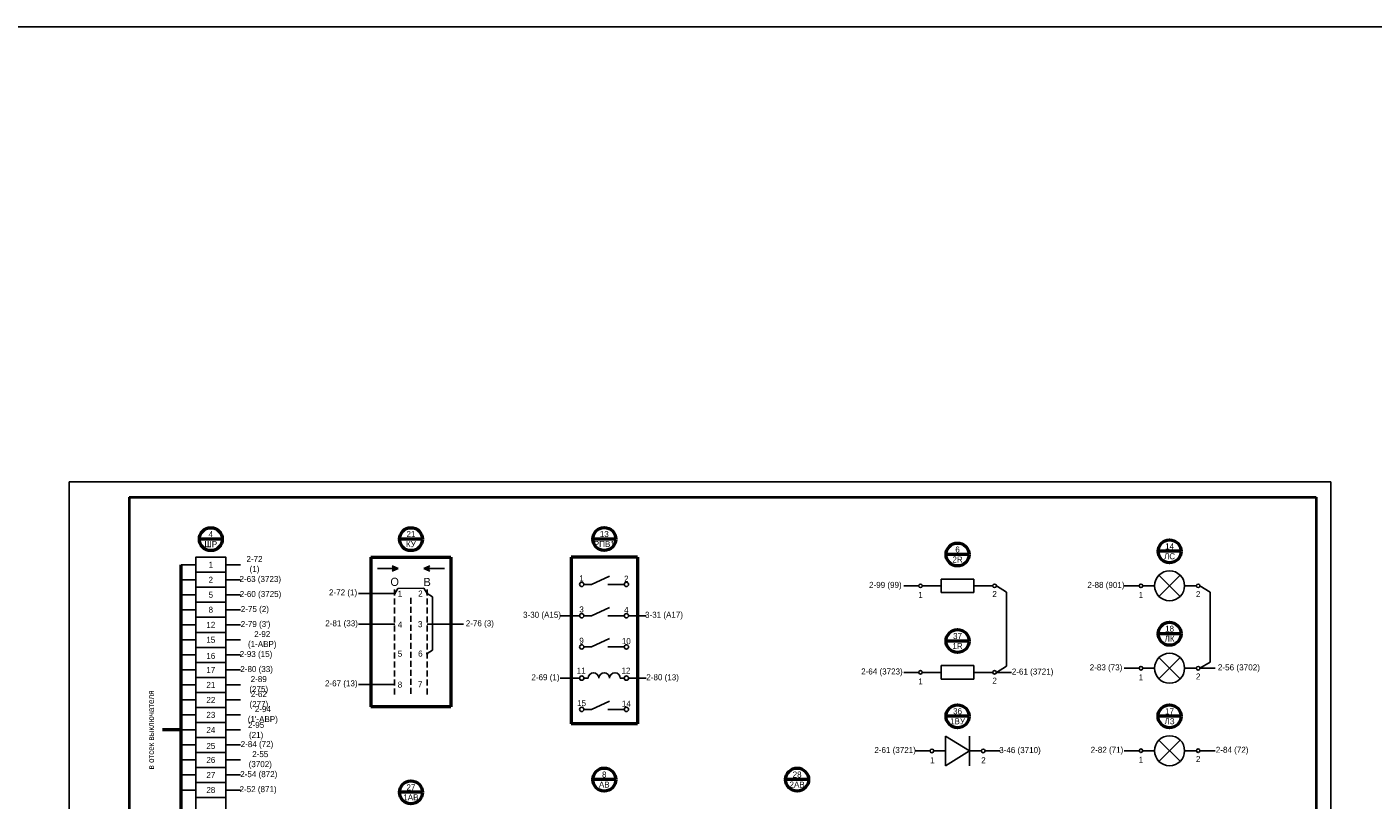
# Model space of a CAD drawing. Header units: millimetres. Extents: x 7700 to 12777, y -2533 to 2568.
# Tile 60 of 74: x 11692 to 12140, y 844 to 1101. Entities that reach past the tile are written whole.
import ezdxf

# ---------------------------------------------------------------- set-up
doc = ezdxf.new("R2010")
doc.units = ezdxf.units.MM
doc.linetypes.add('JIS_02_2.0', pattern=[3, 2, -1])
doc.styles.add('SIMPLEX', font='txt', dxfattribs={"height": 5})

msp = doc.modelspace()

# ---------------------------------------------------------------- hatches: boundary and pattern name
h = msp.add_hatch(color=256)
h.dxf.hatch_style = 1
h.paths.add_polyline_path([(11813.95, 919.82), (11815.96, 920.68), (11813.95, 921.53)])
h = msp.add_hatch(color=256)
h.dxf.hatch_style = 1
h.paths.add_polyline_path([(11826.45, 919.82), (11824.45, 920.68), (11826.45, 921.53)])

# ---------------------------------------------------------------- linework, layer by layer
for p, q in [((11706.43, 652.45), (11706.43, 949.5)), ((11706.43, 949.5), (12126.44, 949.5)), ((11706.43, 652.45), (11706.43, 949.5)), ((12126.44, 652.45), (12126.44, 949.5)), ((12126.44, 652.45), (12126.44, 949.5)), ((11748.59, 921.93), (11743.75, 921.93)), ((11758.59, 921.93), (11763.43, 921.93)), ((11815.96, 920.68), (11809.04, 920.68)), ((11813.95, 921.53), (11815.96, 920.68)), ((11815.96, 920.68), (11813.95, 919.82)), ((11826.45, 921.53), (11824.45, 920.68)), ((11824.45, 920.68), (11826.45, 919.82)), ((11824.45, 920.68), (11831.37, 920.68)), ((11748.59, 916.93), (11743.75, 916.93)), ((11758.59, 916.93), (11763.43, 916.93)), ((11886.27, 918.15), (11880.3, 915.38)), ((11891.23, 915.38), (11885.79, 915.38)), ((11989.24, 914.93), (11984.24, 914.93)), ((11990.44, 914.93), (11996.75, 914.93)), ((12007.58, 917.19), (11996.75, 917.19)), ((12007.58, 914.93), (12013.9, 914.93)), ((12062.63, 914.93), (12057.63, 914.93)), ((12067.75, 914.93), (12063.83, 914.93)), ((12081.67, 914.93), (12077.75, 914.93)), ((11748.59, 911.93), (11743.75, 911.93)), ((11758.59, 911.93), (11763.43, 911.93)), ((11814.8, 912.35), (11802.75, 912.39)), ((11814.8, 912.35), (11815.87, 914.07)), ((11824.5, 914.11), (11815.87, 914.07)), ((11825.58, 912.35), (11824.5, 914.11)), ((11825.62, 912.39), (11827.37, 911.3)), ((11827.37, 911.3), (11827.39, 893.48)), ((12018.46, 912.85), (12018.46, 888.18)), ((12086.23, 912.85), (12086.23, 889.55)), ((11748.59, 906.93), (11743.75, 906.93)), ((11758.59, 906.93), (11763.43, 906.93)), ((11886.27, 907.74), (11880.3, 904.98)), ((11748.59, 901.93), (11743.75, 901.93)), ((11758.59, 901.93), (11763.43, 901.93)), ((11814.8, 902.11), (11802.75, 902.11)), ((11825.62, 902.15), (11837.66, 902.15)), ((11891.23, 904.98), (11885.79, 904.98)), ((11892.66, 904.98), (11898.56, 904.98)), ((11748.59, 896.93), (11743.75, 896.93)), ((11758.59, 896.93), (11763.43, 896.93)), ((11886.27, 897.34), (11880.3, 894.58)), ((11748.59, 891.93), (11743.75, 891.93)), ((11758.59, 891.93), (11763.43, 891.93)), ((11825.63, 892.39), (11827.39, 893.48)), ((11891.23, 894.58), (11885.79, 894.58)), ((12007.58, 888.36), (11996.75, 888.36)), ((12081.67, 887.47), (12077.75, 887.47)), ((12082.87, 887.47), (12087.87, 887.47)), ((11748.59, 886.93), (11743.75, 886.93)), ((11758.59, 886.93), (11763.43, 886.93)), ((11892.66, 884.18), (11898.56, 884.18)), ((11989.24, 886.1), (11984.24, 886.1)), ((11990.44, 886.1), (11996.75, 886.1)), ((12007.58, 886.1), (12013.9, 886.1)), ((11748.59, 881.93), (11743.75, 881.93)), ((11758.59, 881.93), (11763.43, 881.93)), ((11814.8, 882.11), (11802.75, 882.11)), ((11748.59, 876.93), (11743.75, 876.93)), ((11758.59, 876.93), (11763.43, 876.93)), ((11886.27, 876.54), (11880.3, 873.77)), ((11748.59, 871.93), (11743.75, 871.93)), ((11758.59, 871.93), (11763.43, 871.93)), ((11891.23, 873.77), (11885.79, 873.77)), ((11748.59, 866.93), (11743.75, 866.93)), ((11758.59, 866.93), (11763.43, 866.93)), ((11748.59, 861.93), (11743.75, 861.93)), ((11758.59, 861.93), (11763.43, 861.93)), ((11748.59, 856.93), (11743.75, 856.93)), ((11758.59, 856.93), (11763.43, 856.93)), ((12062.63, 860.01), (12057.63, 860.01)), ((12067.75, 860.01), (12063.83, 860.01)), ((12081.67, 860.01), (12077.75, 860.01)), ((12082.87, 860.01), (12087.87, 860.01)), ((11748.59, 851.93), (11743.75, 851.93)), ((11758.59, 851.93), (11763.43, 851.93)), ((11748.59, 846.93), (11743.75, 846.93)), ((11758.59, 846.93), (11763.43, 846.93))]:
    msp.add_line(p, q)
at = {"lineweight": 40}
for p, q in [((11726.43, 944.5), (12121.52, 944.5)), ((12121.52, 944.5), (12121.52, 657.5))]:
    msp.add_line(p, q, dxfattribs=at)
at = {"linetype": 'Continuous', "lineweight": 40}
msp.add_line((11726.43, 944.5), (11726.43, 657.5), dxfattribs=at)
at = {"lineweight": 50}
for p, q in [((11757.41, 930.46), (11749.77, 930.46)), ((11824.03, 930.46), (11816.38, 930.46)), ((11888.39, 930.5), (11880.74, 930.5)), ((11806.9, 924.46), (11833.51, 924.46)), ((11806.9, 924.46), (11806.9, 874.68)), ((11833.51, 924.46), (11833.51, 874.68)), ((11895.61, 924.46), (11873.52, 924.46)), ((11873.52, 924.46), (11873.52, 868.94)), ((11895.61, 924.46), (11895.61, 868.94)), ((12005.99, 925.35), (11998.35, 925.35)), ((12076.57, 926.41), (12068.92, 926.41)), ((11743.75, 806.93), (11743.75, 921.93)), ((12005.99, 896.52), (11998.35, 896.52)), ((12076.57, 898.95), (12068.92, 898.95)), ((12076.57, 898.95), (12068.92, 898.95)), ((11833.51, 874.68), (11806.9, 874.68)), ((12005.99, 871.49), (11998.35, 871.49)), ((12076.57, 871.49), (12068.92, 871.49)), ((12076.57, 871.49), (12068.92, 871.49)), ((11743.75, 866.93), (11737.45, 866.93)), ((11895.61, 868.94), (11873.52, 868.94)), ((11888.39, 850.41), (11880.74, 850.41)), ((11952.58, 850.41), (11944.94, 850.41)), ((11824.03, 846.16), (11816.38, 846.16))]:
    msp.add_line(p, q, dxfattribs=at)
at = {"color": 7}
for p, q in [((11877.79, 915.38), (11880.3, 915.38)), ((11996.75, 917.19), (11996.75, 912.68)), ((12007.58, 912.68), (12007.58, 917.19)), ((12015.1, 914.93), (12018.46, 912.85)), ((12082.87, 914.93), (12086.23, 912.85)), ((11996.75, 912.68), (12007.58, 912.68)), ((11869.92, 904.98), (11876.35, 904.98)), ((11877.79, 904.98), (11880.3, 904.98)), ((11877.79, 894.58), (11880.3, 894.58)), ((11996.75, 888.36), (11996.75, 883.84)), ((12007.58, 883.84), (12007.58, 888.36)), ((12015.1, 886.1), (12018.46, 888.18)), ((12062.63, 887.47), (12057.63, 887.47)), ((12067.75, 887.47), (12063.83, 887.47)), ((12082.87, 887.47), (12086.23, 889.55)), ((11869.92, 884.18), (11876.35, 884.18)), ((11879.2, 884.18), (11877.79, 884.18)), ((11889.89, 884.18), (11891.23, 884.18)), ((11996.75, 883.84), (12007.58, 883.84)), ((12015.1, 886.1), (12020.18, 886.1)), ((11877.79, 873.77), (11880.3, 873.77)), ((11998.15, 864.87), (11998.15, 855.03)), ((11998.15, 864.87), (12006.19, 859.95)), ((12006.19, 864.87), (12006.19, 855.03)), ((11987.95, 859.95), (11993.03, 859.95)), ((11994.23, 859.95), (11998.15, 859.95)), ((12006.19, 859.95), (11998.15, 855.03)), ((12006.19, 859.95), (12010.11, 859.95)), ((12011.31, 859.95), (12016.39, 859.95))]:
    msp.add_line(p, q, dxfattribs=at)
at = {"color": 40, "true_color": 0xf8d731}
for p, q in [((12076.29, 911.4), (12069.21, 918.46)), ((12069.22, 911.38), (12076.26, 918.49)), ((12072.75, 914.93), (12072.75, 914.93))]:
    msp.add_line(p, q, dxfattribs=at)
at = {"linetype": 'JIS_02_2.0'}
for p, q in [((11814.79, 913.73), (11814.79, 878.78)), ((11820.2, 910.97), (11820.2, 878.78)), ((11825.62, 913.73), (11825.62, 878.78))]:
    msp.add_line(p, q, dxfattribs=at)
at = {"color": 1}
for p, q in [((12076.29, 883.94), (12069.21, 891)), ((12069.22, 883.92), (12076.26, 891.03)), ((12072.75, 887.47), (12072.75, 887.47))]:
    msp.add_line(p, q, dxfattribs=at)
at = {"color": 3}
for p, q in [((12076.29, 856.48), (12069.21, 863.54)), ((12069.22, 856.46), (12076.26, 863.56)), ((12072.75, 860.01), (12072.75, 860.01))]:
    msp.add_line(p, q, dxfattribs=at)
at = {"color": 2}
msp.add_lwpolyline([(7701.96, 1101.04), (12739.64, 1101.04), (12739.64, 528.85), (7701.96, 528.85)], close=True, dxfattribs=at)
for points in [[(11758.59, 919.43), (11748.59, 919.43), (11748.59, 924.43), (11758.59, 924.43)], [(11758.59, 914.43), (11748.59, 914.43), (11748.59, 919.43), (11758.59, 919.43)], [(11758.59, 909.43), (11748.59, 909.43), (11748.59, 914.43), (11758.59, 914.43)], [(11758.59, 904.43), (11748.59, 904.43), (11748.59, 909.43), (11758.59, 909.43)], [(11758.59, 899.43), (11748.59, 899.43), (11748.59, 904.43), (11758.59, 904.43)], [(11758.59, 894.43), (11748.59, 894.43), (11748.59, 899.43), (11758.59, 899.43)], [(11758.59, 894.43), (11748.59, 894.43), (11748.59, 899.43), (11758.59, 899.43)], [(11758.59, 889.43), (11748.59, 889.43), (11748.59, 894.43), (11758.59, 894.43)], [(11758.59, 884.43), (11748.59, 884.43), (11748.59, 889.43), (11758.59, 889.43)], [(11758.59, 879.43), (11748.59, 879.43), (11748.59, 884.43), (11758.59, 884.43)], [(11758.59, 874.43), (11748.59, 874.43), (11748.59, 879.43), (11758.59, 879.43)], [(11758.59, 869.43), (11748.59, 869.43), (11748.59, 874.43), (11758.59, 874.43)], [(11758.59, 864.43), (11748.59, 864.43), (11748.59, 869.43), (11758.59, 869.43)], [(11758.59, 859.43), (11748.59, 859.43), (11748.59, 864.43), (11758.59, 864.43)], [(11758.59, 854.43), (11748.59, 854.43), (11748.59, 859.43), (11758.59, 859.43)], [(11758.59, 849.43), (11748.59, 849.43), (11748.59, 854.43), (11758.59, 854.43)], [(11758.59, 844.43), (11748.59, 844.43), (11748.59, 849.43), (11758.59, 849.43)], [(11758.59, 839.43), (11748.59, 839.43), (11748.59, 844.43), (11758.59, 844.43)]]:
    msp.add_lwpolyline(points, close=True)
at = {"const_width": 0.338}
for points in [[(11814.52, 912.33, 1), (11815.02, 912.33, 1)], [(11825.35, 912.37, 1), (11825.85, 912.37, 1)], [(11825.36, 892.37, 1), (11825.87, 892.37, 1)]]:
    msp.add_lwpolyline(points, format="xyb", close=True, dxfattribs=at)
at = {"lineweight": 50}
for centre in [(11753.59, 930.46), (11820.2, 930.46), (11884.57, 930.5), (12002.17, 925.35), (12072.75, 926.41), (12072.75, 898.95), (12002.17, 896.52), (12002.17, 871.49), (12072.74, 871.49), (11884.57, 850.41), (11948.76, 850.41), (11820.2, 846.16)]:
    msp.add_circle(centre, 3.82, dxfattribs=at)
at = {"color": 7}
for centre, radius in [((12072.75, 914.93), 5), ((11877.07, 915.38), 0.719), ((11891.94, 915.38), 0.719), ((11877.07, 904.98), 0.719), ((11891.94, 904.98), 0.719), ((11877.07, 894.58), 0.719), ((11891.94, 894.58), 0.719), ((12072.75, 887.47), 5), ((12063.23, 887.47), 0.599), ((11877.07, 884.18), 0.719), ((11891.94, 884.18), 0.719), ((11877.07, 873.77), 0.719), ((11891.94, 873.77), 0.719), ((12072.75, 860.01), 5)]:
    msp.add_circle(centre, radius, dxfattribs=at)
for centre in [(11989.84, 914.93), (12014.5, 914.93), (12063.23, 914.93), (12082.27, 914.93), (12082.27, 887.47), (12082.27, 887.47), (11989.84, 886.1), (12014.5, 886.1), (11993.63, 859.95), (12010.71, 859.95), (12063.23, 860.01), (12082.27, 860.01)]:
    msp.add_circle(centre, 0.599)
for centre in [(11880.98, 884.18), (11884.55, 884.18), (11888.11, 884.18)]:
    msp.add_arc(centre, 1.78, 0, 180, dxfattribs=at)

# ---------------------------------------------------------------- texts
at = {"color": 7, "style": 'SIMPLEX'}
for s, p in [('1', (11993.03, 855.86)), ('2', (12010.05, 855.86))]:
    msp.add_text(s, height=2, dxfattribs=at).set_placement(p)
at = {"color": 7, "attachment_point": 5, "style": 'SIMPLEX'}
for s, insert, char_height, width in [('4\\PШР', (11753.59, 930.46), 2, 4.7988), ('13\\PРПВ1', (11884.57, 930.5), 2, 4.7988), ('6\\P2R', (12002.17, 925.35), 2, 13.7171), ('14\\PЛС', (12072.75, 926.41), 2, 13.7171), ('2-72 (1)', (11768.13, 921.9), 2, 8.4877), ('\\pt10;2-63 (3723)', (11770.06, 916.9), 2, 13.733), ('1', (11877, 917.45), 2, 2.0587), ('2-60 (3725)', (11770.13, 911.9), 2, 13.3102), ('2', (11891.91, 917.29), 2, 2.4873), ('2-99 (99)', (11978.14, 914.93), 2, 13.7171), ('2-88 (901)', (12051.57, 914.93), 2, 13.7171), ('2-75 (2)', (11768.26, 906.9), 2, 9.3041), ('1', (11989.84, 911.92), 2, 13.1618), ('2', (12014.5, 912.19), 2, 13.1618), ('1', (12063.23, 911.92), 2, 13.1618), ('2', (12082.27, 912.19), 2, 13.1618), ('3-30 (A15)', (11863.85, 904.98), 2, 12.3173), ('3', (11877, 907.05), 2, 2.4873), ('4', (11891.91, 906.88), 2, 2.4873), ("2-79 (3')", (11768.48, 901.9), 2, 10.0894), ('18\\PЛК', (12072.75, 898.95), 2, 13.7171), ('2-92 (1-АВР)', (11770.71, 896.9), 2, 13.2215), ('9', (11877, 896.64), 2, 2.4873), ('10', (11891.91, 896.48), 2, 2.4873), ('37\\P1R', (12002.17, 896.52), 2, 13.7171), ('2-93 (15)', (11768.63, 891.9), 2, 10.4598), ('2-80 (33)', (11768.84, 886.9), 2, 10.7734), ('11', (11876.89, 886.69), 2, 2.4873), ('12', (11891.79, 886.68), 2, 2.9086), ('2-64 (3723)', (11977, 886.1), 2, 13.7171), ('2-61 (3721)', (12027.15, 886.07), 2, 14.2223), ('2-83 (73)', (12051.6, 887.47), 2, 13.7171), ('2-56 (3702)', (12095.83, 887.47), 2.0306, 17.4633), ('2-89 (275)', (11769.54, 881.9), 2, 10.9248), ('2-69 (1)', (11864.99, 884.18), 2, 12.3173), ('1', (11989.84, 883.08), 2, 13.1618), ('2', (12014.5, 883.36), 2, 13.1618), ('1', (12063.23, 884.45), 2, 13.1618), ('2', (12082.27, 884.73), 2, 13.1618), ('2-62 (277)', (11769.58, 876.9), 2, 10.5669), ("2-94 (1'-АВР) ", (11770.9, 871.9), 2, 14.4847), ('15', (11877, 875.84), 2, 3.5663), ('14', (11891.91, 875.68), 2, 2.4873), ('\\pt8;36\\P1ВУ', (12002.17, 871.49), 2, 4.8313), ('17\\PЛЗ', (12072.74, 871.49), 2, 13.7171), ('2-95 (21)', (11768.67, 866.64), 2, 9.5133), ('2-84 (72)', (11768.96, 861.91), 2, 11.8317), ('2-61 (3721)', (11981.38, 859.95), 2, 13.7171), ('3-46 (3710)', (12022.95, 859.92), 2, 14.2223), ('\\pt10;2-82 (71)', (12051.91, 860.01), 2, 13.7171), ('2-84 (72)', (12093.57, 860.01), 2, 11.3963), ('2-55 (3702)', (11770.05, 856.91), 2, 12.5517), ('1', (12063.23, 856.99), 2, 13.1618), ('2', (12082.27, 857.27), 2, 13.1618), ('2-54 (872)', (11769.56, 851.91), 2, 11.9017), ('2-52 (871)', (11769.33, 846.91), 2, 12.2534)]:
    msp.add_mtext(s, dxfattribs=dict(at, insert=insert, char_height=char_height, width=width))
at = {"style": 'SIMPLEX'}
for s, insert, char_height, width, attachment_point in [('21\\PКУ', (11820.2, 930.46), 2, 7.6478, 5), ('О', (11814.79, 916.23), 2.71, 3.5223, 5), ('В', (11825.62, 916.19), 2.71, 4.0058, 5), ('2-72 (1)', (11797.62, 912.43), 2, 11.4322, 5), ('1', (11817.31, 912.29), 2.03, 1.3918, 6), ('2', (11824.1, 912.34), 2.03, 0.6556, 6), ('3-31 (A17)', (11904.46, 904.98), 2, 12.266, 5), ('2-81 (33)', (11797.12, 902.15), 2, 11.4322, 5), ('4', (11817.31, 902), 2.03, 1.3918, 6), ('3', (11824.04, 902.15), 2.03, 1.1658, 6), ('2-76 (3)', (11843.14, 902.15), 2, 11.4322, 5), ('5', (11817.31, 892.29), 2.03, 1.3918, 6), ('6', (11824.1, 892.34), 2.03, 0.6556, 6), ('2-67 (13)', (11797.02, 882.15), 2, 11.4322, 5), ('8', (11817.31, 882), 2.03, 1.3918, 6), ('7', (11824.04, 882.15), 2.03, 1.596, 6), ('2-80 (13)', (11903.99, 884.18), 2, 12.266, 5), ('8\\PАВ', (11884.57, 850.41), 2, 13.7171, 5), ('28\\P2АВ', (11948.76, 850.41), 2, 13.7171, 5), ('27\\P1АВ', (11820.2, 846.16), 2, 13.7171, 5)]:
    msp.add_mtext(s, dxfattribs=dict(at, insert=insert, char_height=char_height, width=width, attachment_point=attachment_point))
at = {"char_height": 2, "attachment_point": 5, "rotation": 0, "style": 'SIMPLEX'}
for s, insert, width in [('1', (11753.59, 921.93), 9.9996), ('2', (11753.59, 916.93), 9.9996), ('5', (11753.59, 911.93), 9.9996), ('8', (11753.59, 906.93), 9.9996), ('12', (11753.59, 901.93), 9.9996), ('15', (11753.59, 896.93), 9.9996), ('16', (11753.59, 891.58), 9.9995), ('17', (11753.59, 886.93), 9.9996), ('21', (11753.59, 881.93), 9.9996), ('22', (11753.59, 876.93), 9.9996), ('23', (11753.59, 871.93), 9.9996), ('24', (11753.59, 866.93), 9.9996), ('25', (11753.59, 861.58), 9.9995), ('26', (11753.59, 856.93), 9.9996), ('27', (11753.59, 851.93), 9.9996), ('28', (11753.59, 846.93), 9.9996)]:
    msp.add_mtext(s, dxfattribs=dict(at, insert=insert, width=width))
at = {"color": 7, "insert": (11733.68, 866.93), "char_height": 2, "width": 25.4968, "attachment_point": 5, "rotation": 90, "style": 'SIMPLEX'}
msp.add_mtext('в отсек выключателя ', dxfattribs=at)

doc.saveas('drawing.dxf')
